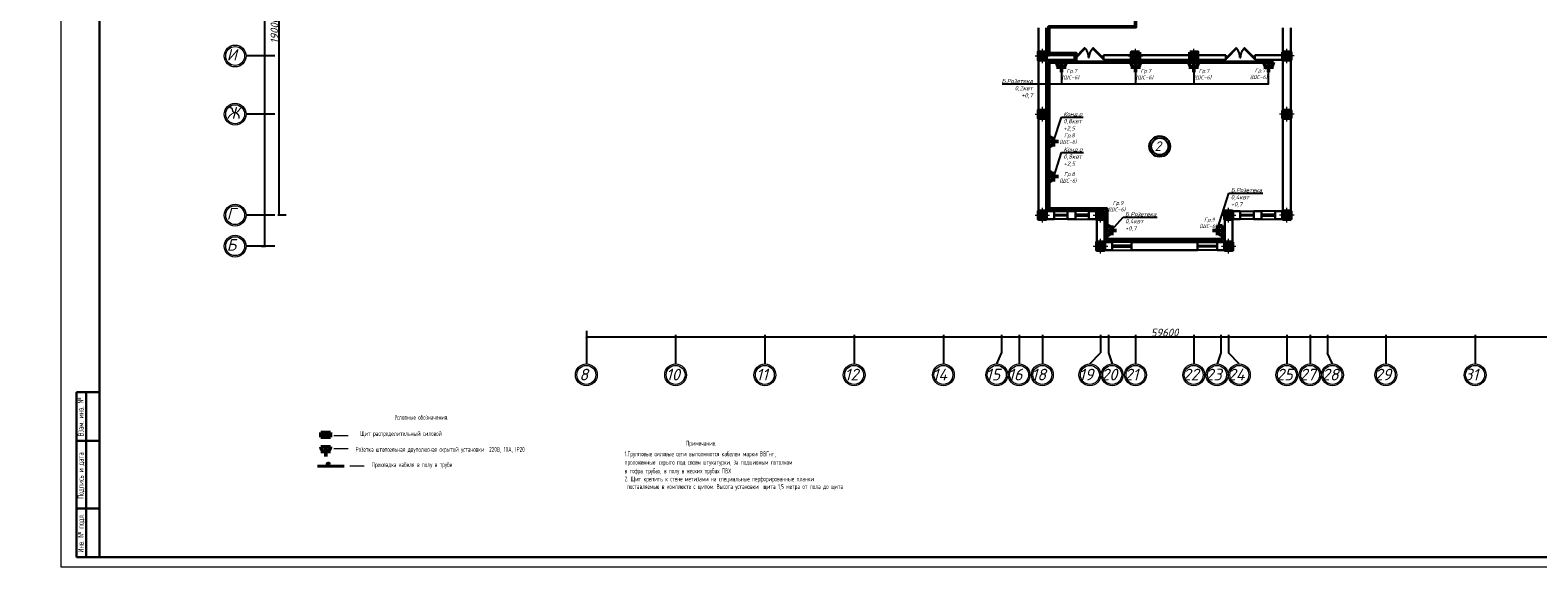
# Model space of a CAD drawing. Header units: millimetres. Extents: x 473009 to 2502882, y 456217 to 1153743.
# Tile 111 of 124: x 2065018 to 2142712, y 456967 to 484619. Entities that reach past the tile are written whole.
import ezdxf
from ezdxf import colors
from ezdxf.entities.mleader import LeaderData, LeaderLine
from ezdxf.math import Vec2, Vec3

# ---------------------------------------------------------------- set-up
doc = ezdxf.new("R2010")
doc.units = ezdxf.units.MM
doc.layers.add('kolonn', color=7, linetype='Continuous')
doc.layers.add('os', color=3, linetype='Continuous')
for name, color, linetype, lineweight in [('STR. Таблицы(Tables).0', 7, 'Continuous', 20), ('Электрика', 1, 'Continuous', 50), ('ЭЛЕКТРООСВЕЩЕНИЕ', 7, 'Continuous', 50), ('ЭМ', 240, 'Continuous', 20), ('ЭО', 2, 'Continuous', 40)]:
    doc.layers.add(name, color=color, linetype=linetype, lineweight=lineweight)
doc.styles.add('SPDS', font='spds.shx', dxfattribs={"width": 0.8, "height": 250})
doc.styles.add('SPDS1', font='spds.shx', dxfattribs={"width": 0.8})
doc.styles.get("Standard").update_dxf_attribs({"font": 'isocpeui.ttf'})
doc.styles.add('style Ecuper', font='isocpeui.ttf', dxfattribs={"height": 220})
doc.styles.add('ГОСТ 300', font='isocpeui.ttf', dxfattribs={"height": 250})
doc.dimstyles.new('ISO-25', dxfattribs={"dimtxt": 400, "dimasz": 100, "dimexe": 50, "dimexo": 50, "dimgap": 20, "dimtad": 1, "dimdec": 0, "dimtxsty": 'Standard', "dimblk": 'ARCHTICK', "dimcen": 20, "dimclrd": 1, "dimclre": 1, "dimadec": 0, "dimazin": 0, "dimtfac": 1, "dimtdec": 0, "dimtmove": 0, "dimatfit": 3, "dimldrblk": 'ARCHTICK', "dimfxl": 1, "dimarcsym": 0})

# ---------------------------------------------------------------- blocks, each defined once
blk = doc.blocks.new('jfgjhsdf')
blk.add_hatch(color=1).paths.add_polyline_path([(-593, 731), (-637, 687), (0, 50), (44, 94)])
at = {"color": 1}
for p, q in [((0, 1000), (0, 950)), ((0, 50), (0, 0))]:
    blk.add_line(p, q, dxfattribs=at)
blk.add_lwpolyline([(0, 50), (-637, 687), (-593, 731), (44, 94), (0, 50)], dxfattribs=at)
blk.add_arc((-33, 130), 821, 87.66201, 132.91472, dxfattribs=at)
blk = doc.blocks.new('ghsdd')
at = {"ltscale": 50}
h = blk.add_hatch(color=256, dxfattribs=at)
h.paths.add_polyline_path([(0, 200), (-200, 200), (-200, 0), (0, 0)])
h.paths.add_polyline_path([(200, 0), (200, 200), (0, 200), (0, 0)])
h.paths.add_polyline_path([(0, 0), (-200, 0), (-200, -200), (0, -200)])
h.paths.add_polyline_path([(0, 0), (0, -200), (200, -200), (200, 0)])
at = {"lineweight": 0}
for p, q in [((0, -374), (0, 374)), ((-374, 0), (374, 0))]:
    blk.add_line(p, q, dxfattribs=at)
at = {"lineweight": 50, "ltscale": 50}
blk.add_lwpolyline([(200, 200), (200, -200), (-200, -200), (-200, 200), (200, 200)], dxfattribs=at)
blk = doc.blocks.new('розетка')
at = {"layer": 'Электрика', "ltscale": 20}
for p, q in [((0, 250), (0, -250)), ((0, 0), (500, 0)), ((250, 250), (250, -250))]:
    blk.add_line(p, q, dxfattribs=at)
blk.add_arc((0, 0), 250, 270, 90, dxfattribs=at)
blk = doc.blocks.new('_None')
blk = doc.blocks.new('_ArchTick')
at = {"color": 0, "linetype": 'ByBlock', "const_width": 0.15}
blk.add_lwpolyline([(-0.5, -0.5), (0.5, 0.5)], dxfattribs=at)
blk = doc.blocks.new('*D109')
at = {"color": 1, "lineweight": -2, "transparency": 16777216}
for p, q in [((2093679, 469134), (2093679, 468767)), ((2093679, 468817), (2153279, 468817)), ((2153279, 469134), (2153279, 468767))]:
    blk.add_line(p, q, dxfattribs=at)
at = {"layer": 'Defpoints', "color": 0, "lineweight": 50, "transparency": 16777216}
for p in [(2093679, 469184), (2153279, 469184), (2153279, 468817)]:
    blk.add_point(p, dxfattribs=at)
at = {"color": 1, "lineweight": -2, "transparency": 16777216, "xscale": 100, "yscale": 100, "zscale": 100, "rotation": 180}
blk.add_blockref('_ArchTick', (2093679, 468817), dxfattribs=at)
at = {"color": 1, "lineweight": -2, "transparency": 16777216, "xscale": 100, "yscale": 100, "zscale": 100}
blk.add_blockref('_ArchTick', (2153279, 468817), dxfattribs=at)
at = {"color": 0, "transparency": 16777216, "insert": (2123479, 469037), "char_height": 400, "attachment_point": 5}
blk.add_mtext('59600', dxfattribs=at)
blk = doc.blocks.new('*D112')
at = {"color": 1, "lineweight": -2, "transparency": 16777216}
for p, q in [((2078241, 494088), (2077778, 494088)), ((2077828, 494088), (2077828, 475088)), ((2078216, 475088), (2077778, 475088))]:
    blk.add_line(p, q, dxfattribs=at)
at = {"layer": 'Defpoints', "color": 0, "lineweight": 50, "transparency": 16777216}
for p in [(2078291, 494088), (2077828, 475088), (2078266, 475088)]:
    blk.add_point(p, dxfattribs=at)
at = {"color": 1, "lineweight": -2, "transparency": 16777216, "xscale": 100, "yscale": 100, "zscale": 100}
for p, rotation in [((2077828, 494088), 90), ((2077828, 475088), 270)]:
    blk.add_blockref('_ArchTick', p, dxfattribs=dict(at, rotation=rotation))
at = {"color": 0, "transparency": 16777216, "insert": (2077608, 484588), "char_height": 400, "attachment_point": 5, "rotation": 90}
blk.add_mtext('19000', dxfattribs=at)
blk = doc.blocks.new('*D113')
at = {"color": 1, "lineweight": -2, "transparency": 16777216}
for p, q in [((2076936, 527803), (2077154, 527803)), ((2077104, 473488), (2077104, 527803)), ((2076936, 473488), (2077154, 473488))]:
    blk.add_line(p, q, dxfattribs=at)
at = {"layer": 'Defpoints', "color": 0, "lineweight": 50, "transparency": 16777216}
for p in [(2076886, 527803), (2077104, 527803), (2076886, 473488)]:
    blk.add_point(p, dxfattribs=at)
at = {"color": 1, "lineweight": -2, "transparency": 16777216, "xscale": 100, "yscale": 100, "zscale": 100}
for p, rotation in [((2077104, 527803), 90), ((2077104, 473488), 270)]:
    blk.add_blockref('_ArchTick', p, dxfattribs=dict(at, rotation=rotation))
at = {"color": 0, "transparency": 16777216, "insert": (2076884, 500645), "char_height": 400, "attachment_point": 5, "rotation": 90}
blk.add_mtext('54315', dxfattribs=at)
blk = doc.blocks.new('ЩС')
at = {"layer": 'Электрика', "ltscale": 20}
h = blk.add_hatch(color=256, dxfattribs=at)
h.dxf.hatch_style = 1
h.paths.add_polyline_path([(-125, -250), (0, -250), (0, 250), (-125, 250)])
for p, q in [((-250, 250), (0, 250)), ((-250, -250), (-250, 250)), ((-125, 250), (-125, -250)), ((0, 250), (0, -250)), ((0, -250), (-250, -250))]:
    blk.add_line(p, q, dxfattribs=at)
blk = doc.blocks.new('1231234431252433')
at = {"layer": 'ЭМ', "color": 0, "lineweight": 30, "ltscale": 0.5}
for p, q in [((289242, 196022), (288042, 196022)), ((288042, 187522), (288042, 196022)), ((288542, 187522), (288542, 196022)), ((289242, 193522), (288042, 193522)), ((289242, 190022), (288042, 190022)), ((289242, 187522), (288042, 187522))]:
    blk.add_line(p, q, dxfattribs=at)
at = {"layer": 'ЭМ', "color": 0, "lineweight": 20, "ltscale": 0.5}
blk.add_lwpolyline([(287242, 187022), (413342, 187022), (413342, 269622), (287242, 269622)], close=True, dxfattribs=at)
at = {"layer": 'ЭМ', "color": 0, "lineweight": 30, "ltscale": 0.5}
blk.add_lwpolyline([(289242, 187522), (412842, 187522), (412842, 269122), (289242, 269122)], close=True, dxfattribs=at)
at = {"layer": 'ЭМ', "color": 0, "lineweight": 25, "ltscale": 100, "char_height": 300, "attachment_point": 2, "rotation": 90, "style": 'SPDS'}
for s, insert, width in [('Взам. инв. №', (288114, 194750), 3195.67), ('Подпись и дата', (288117, 191724), 4339.48), ('Инв. № подл.', (288117, 188754), 4141.5)]:
    blk.add_mtext(s, dxfattribs=dict(at, insert=insert, width=width))

msp = doc.modelspace()

# ---------------------------------------------------------------- linework, layer by layer
at = {"lineweight": 30}
for p, q in [((2116979, 474887.9), (2116979, 484737.9)), ((2117379, 483337.9), (2117379, 484737.9)), ((2129579, 483337.9), (2129579, 484737.9)), ((2129979, 474887.9), (2129979, 484737.9)), ((2117379, 483337.9), (2118829, 483337.9)), ((2118829, 483087.9), (2118829, 483337.9)), ((2120329, 483087.9), (2120329, 483337.9)), ((2120329, 483337.9), (2121779, 483337.9)), ((2121779, 483487.9), (2122179, 483487.9)), ((2121779, 483487.9), (2121779, 483337.9)), ((2122179, 483487.9), (2122179, 483337.9)), ((2122179, 483337.9), (2124779, 483337.9)), ((2124779, 483487.9), (2125179, 483487.9)), ((2124779, 483487.9), (2124779, 483337.9)), ((2125179, 483487.9), (2125179, 483337.9)), ((2125179, 483337.9), (2126629, 483337.9)), ((2126629, 483087.9), (2126629, 483337.9)), ((2128129, 483087.9), (2128129, 483337.9)), ((2128129, 483337.9), (2129579, 483337.9)), ((2117379, 475287.9), (2117379, 483087.9)), ((2117379, 483087.9), (2118829, 483087.9)), ((2120329, 483087.9), (2126629, 483087.9)), ((2128129, 483087.9), (2129579, 483087.9)), ((2129579, 475287.9), (2129579, 483087.9)), ((2116979, 474887.9), (2117779, 474887.9)), ((2117379, 475287.9), (2117779, 475287.9)), ((2117779, 475287.9), (2117779, 474887.9)), ((2118479, 475287.9), (2118479, 474887.9)), ((2118479, 475287.9), (2118879, 475287.9)), ((2118479, 474887.9), (2118879, 474887.9)), ((2118879, 475287.9), (2118879, 474887.9)), ((2119579, 475287.9), (2119579, 474887.9)), ((2119579, 475287.9), (2120379, 475287.9)), ((2119579, 474887.9), (2119979, 474887.9)), ((2119979, 474887.9), (2119979, 473287.9)), ((2120379, 475287.9), (2120379, 473687.9)), ((2126579, 475287.9), (2126579, 473687.9)), ((2127379, 475287.9), (2126579, 475287.9)), ((2126979, 474887.9), (2126979, 473287.9)), ((2127379, 474887.9), (2126979, 474887.9)), ((2127379, 475287.9), (2127379, 474887.9)), ((2128479, 475287.9), (2128079, 475287.9)), ((2128079, 475287.9), (2128079, 474887.9)), ((2128479, 474887.9), (2128079, 474887.9)), ((2128479, 475287.9), (2128479, 474887.9)), ((2129179, 475287.9), (2129179, 474887.9)), ((2129579, 475287.9), (2129179, 475287.9)), ((2129979, 474887.9), (2129179, 474887.9)), ((2119979, 473287.9), (2120779, 473287.9)), ((2120379, 473687.9), (2120779, 473687.9)), ((2120779, 473687.9), (2120779, 473287.9)), ((2121779, 473687.9), (2121779, 473287.9)), ((2121779, 473687.9), (2125179, 473687.9)), ((2121779, 473287.9), (2125179, 473287.9)), ((2125179, 473687.9), (2125179, 473287.9)), ((2126179, 473687.9), (2126179, 473287.9)), ((2126179, 473687.9), (2126579, 473687.9)), ((2126179, 473287.9), (2126979, 473287.9))]:
    msp.add_line(p, q, dxfattribs=at)
at = {"linetype": 'ByBlock', "lineweight": -2}
msp.add_line((2116790.9, 481846.4), (2116785.9, 481846.4), dxfattribs=at)
at = {"color": 1}
for p, q in [((2117779, 475287.9), (2118479, 475287.9)), ((2117779, 475127.9), (2118479, 475127.9)), ((2118479, 475047.9), (2117779, 475047.9)), ((2118479, 474887.9), (2117779, 474887.9)), ((2119579, 475287.9), (2118879, 475287.9)), ((2119579, 475127.9), (2118879, 475127.9)), ((2118879, 475047.9), (2119579, 475047.9)), ((2118879, 474887.9), (2119579, 474887.9)), ((2127379, 475287.9), (2128079, 475287.9)), ((2127379, 475127.9), (2128079, 475127.9)), ((2128079, 475047.9), (2127379, 475047.9)), ((2128079, 474887.9), (2127379, 474887.9)), ((2129179, 475287.9), (2128479, 475287.9)), ((2129179, 475127.9), (2128479, 475127.9)), ((2128479, 475047.9), (2129179, 475047.9)), ((2128479, 474887.9), (2129179, 474887.9)), ((2121779, 473687.9), (2120779, 473687.9)), ((2121779, 473527.9), (2120779, 473527.9)), ((2120779, 473447.9), (2121779, 473447.9)), ((2120779, 473287.9), (2121779, 473287.9)), ((2125179, 473687.9), (2126179, 473687.9)), ((2125179, 473527.9), (2126179, 473527.9)), ((2126179, 473447.9), (2125179, 473447.9)), ((2126179, 473287.9), (2125179, 473287.9))]:
    msp.add_line(p, q, dxfattribs=at)
at = {"color": 1, "lineweight": 50}
for points in [[(2122240.2, 487762.9), (2121979, 487714.2), (2121979, 484786.9), (2117504, 484786.9), (2117504, 483420.9), (2118910.2, 483420.9), (2118910.2, 482962.9)], [(2120504, 474216.7), (2120504, 475412.9), (2117504, 475412.9), (2117504, 482962.9), (2128854, 482962.9)], [(2120504, 474050.2), (2120504, 473829.9), (2126454, 473829.9), (2126454, 474300.2)]]:
    msp.add_lwpolyline(points, dxfattribs=at)
at = {"linetype": 'ByBlock', "lineweight": -2}
for points in [[(2115111.3, 481846.4), (2116785.9, 481846.4)], [(2116785.9, 481846.4), (2128834.5, 481846.4), (2128834.5, 482462.9)], [(2118162.6, 482462.9), (2118162.6, 481846.4)], [(2121980.4, 482462.9), (2121980.4, 481846.4)], [(2124979, 482462.9), (2124979, 481846.4)]]:
    msp.add_lwpolyline(points, dxfattribs=at)
at = {"color": 1}
for radius in [537, 437]:
    msp.add_circle((2123225.6, 478629.3), radius, dxfattribs=at)
at = {"layer": 'os', "color": 0}
for p, q in [((2077629, 483287.9), (2076143.1, 483287.9)), ((2077629, 480287.9), (2076143.1, 480287.9)), ((2077629, 475087.9), (2076143.1, 475087.9)), ((2077629, 473487.9), (2076143.1, 473487.9)), ((2093679, 468920.4), (2093679, 467420.4)), ((2098279, 468920.4), (2098279, 467420.4)), ((2102879, 468920.4), (2102879, 467420.4)), ((2107479, 468920.4), (2107479, 467420.4)), ((2112079, 468920.4), (2112079, 467420.4)), ((2115079, 468920.4), (2115079, 467980.5)), ((2115979, 468920.4), (2115979, 467420.4)), ((2117179, 468920.4), (2117179, 467420.4)), ((2120179, 468920.4), (2120179, 468001.8)), ((2120579, 468920.4), (2120579, 468001.8)), ((2121979, 468920.4), (2121979, 467420.4)), ((2124979, 468920.4), (2124979, 467420.4)), ((2126379, 468920.4), (2126379, 468001.8)), ((2126779, 468920.4), (2126779, 468001.8)), ((2129779, 468920.4), (2129779, 467420.4)), ((2130979, 468920.4), (2130979, 467420.4)), ((2131879, 468920.4), (2131879, 467980.5)), ((2134879, 468920.4), (2134879, 467420.4)), ((2139479, 468920.4), (2139479, 467420.4)), ((2114829, 467420.4), (2115079, 467980.5)), ((2132129, 467420.4), (2131879, 467980.5))]:
    msp.add_line(p, q, dxfattribs=at)
for points in [[(2119629, 467420.4), (2120179, 468001.8)], [(2120579, 468001.8), (2120779, 467420.4)], [(2126379, 468001.8), (2126179, 467420.4)], [(2127329, 467420.4), (2126779, 468001.8)]]:
    msp.add_lwpolyline(points, dxfattribs=at)
at = {"layer": 'os', "color": 0, "lineweight": 0}
for centre, radius in [((2075580.6, 483287.9), 562.5), ((2075580.6, 483287.9), 487.5), ((2075580.6, 480287.9), 562.5), ((2075580.6, 480287.9), 487.5), ((2075580.6, 475087.9), 562.5), ((2075580.6, 475087.9), 487.5), ((2075580.6, 473487.9), 562.5), ((2075580.6, 473487.9), 487.5), ((2093679, 466857.9), 562.5), ((2093679, 466857.9), 487.5), ((2098279, 466857.9), 562.5), ((2098279, 466857.9), 487.5), ((2102879, 466857.9), 562.5), ((2102879, 466857.9), 487.5), ((2107479, 466857.9), 562.5), ((2107479, 466857.9), 487.5), ((2112079, 466857.9), 562.5), ((2112079, 466857.9), 487.5), ((2114829, 466857.9), 562.5), ((2114829, 466857.9), 487.5), ((2115979, 466857.9), 562.5), ((2115979, 466857.9), 487.5), ((2117179, 466857.9), 562.5), ((2117179, 466857.9), 487.5), ((2119629, 466857.9), 562.5), ((2119629, 466857.9), 487.5), ((2120779, 466857.9), 562.5), ((2120779, 466857.9), 487.5), ((2121979, 466857.9), 562.5), ((2121979, 466857.9), 487.5), ((2124979, 466857.9), 562.5), ((2124979, 466857.9), 487.5), ((2126179, 466857.9), 562.5), ((2126179, 466857.9), 487.5), ((2127329, 466857.9), 562.5), ((2127329, 466857.9), 487.5), ((2129779, 466857.9), 562.5), ((2129779, 466857.9), 487.5), ((2130979, 466857.9), 562.5), ((2130979, 466857.9), 487.5), ((2132129, 466857.9), 562.5), ((2132129, 466857.9), 487.5), ((2134879, 466857.9), 562.5), ((2134879, 466857.9), 487.5), ((2139479, 466857.9), 562.5), ((2139479, 466857.9), 487.5)]:
    msp.add_circle(centre, radius, dxfattribs=at)
at = {"layer": 'ЭЛЕКТРООСВЕЩЕНИЕ', "color": 7, "lineweight": 20}
for p, q in [((2080664.8, 463742.2), (2081403.3, 463742.2)), ((2080664.8, 463066.5), (2081403.3, 463066.5)), ((2081499, 462172.5), (2082237.5, 462172.5))]:
    msp.add_line(p, q, dxfattribs=at)
at = {"layer": 'ЭО'}
msp.add_line((2079825.2, 462160.6), (2081195, 462160.6), dxfattribs=at)
msp.add_circle((2080384.3, 462249), 62.3, dxfattribs=at)

# ---------------------------------------------------------------- block references
at = {"lineweight": 50}
msp.add_blockref('1231234431252433', (1779356.4, 269944.8), dxfattribs=at)
at = {"yscale": 0.7692307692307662, "zscale": 0.7692307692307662}
for p, xscale, rotation in [((2118829, 483212.9), 0.7692307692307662, 270), ((2120329, 483212.9), -0.7692307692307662, 90), ((2126629, 483212.9), 0.7692307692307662, 270), ((2128129, 483212.9), -0.7692307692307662, 90)]:
    msp.add_blockref('jfgjhsdf', p, dxfattribs=dict(at, xscale=xscale, rotation=rotation))
at = {"layer": 'kolonn'}
for p in [(2117179, 483287.9), (2121979, 483287.9), (2117179, 480287.9), (2117179, 475087.9), (2120179, 475087.9), (2126779, 475087.9), (2120179, 473487.9), (2126779, 473487.9)]:
    msp.add_blockref('ghsdd', p, dxfattribs=at)
at = {"layer": 'kolonn', "xscale": -1}
for p in [(2124979, 483287.9), (2129779, 483287.9), (2129779, 480287.9), (2129779, 475087.9)]:
    msp.add_blockref('ghsdd', p, dxfattribs=at)
at = {"layer": 'Электрика'}
for p, rotation in [((2118162.6, 482962.9), 270), ((2121980.4, 482962.9), 270), ((2124979, 482962.9), 270), ((2128834.5, 482962.9), 270), ((2126454, 474300.2), 180)]:
    msp.add_blockref('розетка', p, dxfattribs=dict(at, rotation=rotation))
for p in [(2117504, 478874.1), (2117504, 477074.2), (2120504, 474300.2)]:
    msp.add_blockref('розетка', p, dxfattribs=at)
at = {"layer": 'Электрика', "color": 7, "xscale": -1, "rotation": 270}
msp.add_blockref('ЩС', (2080246.1, 463895.8), dxfattribs=at)
at = {"layer": 'Электрика', "color": 7, "rotation": 270}
msp.add_blockref('розетка', (2080247.7, 463153.4), dxfattribs=at)

# ---------------------------------------------------------------- texts
at = {"ltscale": 50}
for s, p in [('И', (2075145.5, 483054.3)), ('Ж', (2075145.5, 480054.3)), ('Г', (2075145.5, 474854.3)), ('Б', (2075145.5, 473254.3)), ('8', (2093318.4, 466574.2)), ('10', (2097786.6, 466574.2)), ('11', (2102434.3, 466574.2)), ('12', (2106987.9, 466574.2)), ('14', (2111516.5, 466574.2)), ('15', (2114266.5, 466574.2)), ('16', (2115416.5, 466574.2)), ('18', (2116616.5, 466574.2)), ('19', (2119066.5, 466574.2)), ('20', (2120216.5, 466574.2)), ('21', (2121416.5, 466574.2)), ('22', (2124416.5, 466574.2)), ('23', (2125589.3, 466574.2)), ('24', (2126739.3, 466574.2)), ('25', (2129235, 466574.2)), ('27', (2130435, 466574.2)), ('28', (2131585, 466574.2)), ('29', (2134306.2, 466574.2)), ('31', (2138921.7, 466574.2))]:
    msp.add_text(s, height=600, dxfattribs=at).set_placement(p)
at = {"color": 1}
msp.add_text('2', height=500, dxfattribs=at).set_placement((2122959.2, 478389.8))
at = {"color": 7, "ltscale": 2, "insert": (513015.9, 476034.8), "char_height": 250, "width": 17719.705, "attachment_point": 4, "line_spacing_factor": 1.44, "style": 'SPDS1'}
msp.add_mtext('\\pi7954.85267;{\\L\\C256;Общие данные\\P\\pi0;\\l    1.Настоящий проект электроосвещения и электрооборудования здания выполнен на основании следующих исходных данных разделов: АР, ОВ, ОС, ТХ. \\PВРУ-1- Ру =116,2кВт; \\P             Рр =98,7кВт.\\P    2.Проектом предусмотрено рабочее (общее, местное) ремонтное и аварийное освещение.\\P    3.Общее рабочее освещение предусматривается стационарными светодиодными светильниками. Выбор типа светильников производился в соответствии с назначением помещений, характеристикой среды и требованиями архитектурного оформления.\\P   4.Освещенность помещений принята согласно нормам и правилам КМК2.01.05-98.\\P   5.Управление рабочим освещением осуществляется выключателями, установленными по месту в помещениях .\\P   6.Аварийное освещение предусматривается по линиям проходов и выходов из здания. Светильники аварийного освещения выделяются из числа светильников общего рабочего освещения и питаются от сети аварийного освещения.\\P   7.Включение светильников общего и аварийного освещения раздельное.\\P  8.Групповая осветительная сеть выполняется кабелем марки ВВГнг-0,66  в ПВХ гофротрубе за подвесным потолком, в плитах перекрытий.   \\P     9.Силовыми электроприемниками являются  технологическое,  сантехническое оборудование. Номинальная мощность установленных электроприемников принята в соответствии с заданиями технологической, вентиляционной частей проекта. \\PРасчетная мощность силовых электроприемников определена методом коэффициентов спроса по характерным группам электроприемников (на основании рекомендаций КМК). . Отключение общей вентиляции при пожаре осуществляется поступлением сигнала на магнитный пускатель "МП".\\P     10.Силовая распределительная сеть выполняется кабелем ВВГнг, проложенная за подвесным потолком в ПВХ гофротрубе и скрыто в ПВХ трубе под слоем штукатурки. \\P     11.Силовые распределительные пункты приняты с автоматическими выключателями на отходящих линиях. Щиты принять навесными. В качестве главного распределительного щита принята панель ПР. Магистральные сети выполняются кабелем марки ВВГнг, проложенные в гофрированных трубах ПВХ, на скобах.\\P    12.Для защиты от поражения электрическим током предусматривается следующие виды заземления :\\P     Заземление всех корпусов электроприемников выполняется в однофазной сети третьим  заземляющим проводом,в трехфазной-пятым заземляющим проводом.\\PВ проекте принята система заземления TN-S. Ввод в здание должен быть предусмотрен пятижильным кабелем. Пятая жила соединяется с заземленной нейтралью источника.\\P    13. Опасные зоны на объекте отсутствуют\\C5;.\\P    }14. {\\C256;Монтаж выполнить в соответствии с ПУЭ и КМК3.05.06-97.}', dxfattribs=at)
for s, insert, char_height, width, attachment_point, style in [(' Гр.7\\P(ШC-6)', (2118621.2, 482345.3), 200, 6377.27, 5, 'ГОСТ 300'), (' Гр.7\\P(ШC-6)', (2122439, 482345.3), 200, 6377.27, 5, 'ГОСТ 300'), (' Гр.7\\P(ШC-6)', (2125437.5, 482345.3), 200, 6377.27, 5, 'ГОСТ 300'), (' Гр.7\\P(ШC-6)', (2128324.1, 482361.1), 200, 6377.27, 5, 'ГОСТ 300'), ('{\\C1;Б.Розетека\\P0,2квт\\P+0,7}', (2116685.9, 482110.4), 220, 1941.264, 3, 'style Ecuper'), (' Гр.8\\P(ШC-6)', (2118502.1, 479022), 200, 6377.27, 5, 'ГОСТ 300'), (' Гр.8\\P(ШC-6)', (2118502.1, 477025.7), 200, 6377.27, 5, 'ГОСТ 300'), (' Гр.9\\P(ШC-6)', (2121008.5, 475539.9), 200, 6377.27, 5, 'ГОСТ 300'), (' Гр.9\\P(ШC-6)', (2125717.5, 474678.5), 200, 6377.27, 5, 'ГОСТ 300')]:
    msp.add_mtext(s, dxfattribs=dict(insert=insert, char_height=char_height, width=width, attachment_point=attachment_point, style=style))
at = {"layer": 'STR. Таблицы(Tables).0', "color": 7, "lineweight": 30, "ltscale": 50, "style": 'SPDS', "width": 0.8}
for s, p in [('Условные обозначения.', (2083809.3, 464545.4)), ('Щит распределительный силовой', (2082023.3, 463709.3)), ('Розетка штепсельная двуполюсная скрытой установки  220В, 10А, IP20', (2081787, 462892.3)), ('Прокладка кабеля в полу в трубе', (2082621.2, 462107.3)), ('1.Групповые силовые сети выполняются кабелем марки ВВГнг,', (2095649, 462664.4)), ('проложенные: скрыто под слоем штукатурки, за подшивным потолком ', (2095649, 462229.7)), ('2. Щит крепить к стене метизами на специальные перфорированные планки ', (2095650.3, 461372.5)), ('в гофра трубах, в полу в жеских трубах ПВХ', (2095649, 461785.9)), (' поставляемые в комплекте с щитом. Высота установки  щита 1,5 метра от пола до щита ', (2095650.3, 460979.3))]:
    msp.add_text(s, height=250, dxfattribs=at).set_placement(p)
at = {"layer": 'STR. Таблицы(Tables).0', "color": 7, "lineweight": 30, "ltscale": 50, "insert": (2099594.2, 463299.2), "char_height": 250, "width": 7000, "attachment_point": 5, "style": 'SPDS'}
msp.add_mtext('Примечание.', dxfattribs=at)

# ---------------------------------------------------------------- dimensions: what is measured, and where the dimension line sits
dim = msp.add_linear_dim(base=(2077103.9, 527802.9), p1=(2076886.1, 473487.9), p2=(2076886.1, 527802.9), angle=90, dimstyle='ISO-25')
dim.commit()
dim.dimension.update_dxf_attribs({"geometry": '*D113', "text_midpoint": (2076883.9, 500645.4)})
dim = msp.add_linear_dim(base=(2077827.7, 475087.9), p1=(2078290.6, 494087.9), p2=(2078266.5, 475087.9), angle=90, dimstyle='ISO-25', override={"dimtmove": 1})
dim.commit()
dim.dimension.update_dxf_attribs({"geometry": '*D112', "text_midpoint": (2077607.7, 484587.9)})
dim = msp.add_linear_dim(base=(2153279, 468817.4), p1=(2093679, 469184.3), p2=(2153279, 469184.3), dimstyle='ISO-25')
dim.commit()
dim.dimension.update_dxf_attribs({"geometry": '*D109', "text_midpoint": (2123479, 469037.4)})

# ---------------------------------------------------------------- leaders
ml = msp.add_multileader_mtext('Standard')
ml.set_content('{\\C1;Конд.р\\P0,8квт\\P+2,5}', color=256, style='style Ecuper')
ml.set_leader_properties()
ml.set_arrow_properties(name='NONE')
ml.build(insert=Vec2(0, 0))
ml.multileader.update_dxf_attribs({"text_left_attachment_type": 6, "text_right_attachment_type": 6, "dogleg_length": 0.1, "arrow_head_size": 150})
ctx = ml.context
ctx.base_point, ctx.char_height, ctx.arrow_head_size, ctx.landing_gap_size, ctx.plane_origin = Vec3(2118162.2, 480141.3), 220, 150, 100, Vec3(2115779.9, 475759.1)
ctx.left_attachment, ctx.right_attachment = 6, 6
notes = []
notes.append((ctx, [(0, (1, 1, 0), (2118157.2, 480141.3), (1, 0), 5, [(0, [(2117753.9, 478885)], 0, [])])]))
ctx.mtext.insert, ctx.mtext.width, ctx.mtext.flow_direction = Vec3(2118262.2, 480405.3), 1941.264, 5
ml = msp.add_multileader_mtext('Standard')
ml.set_content('{\\C1;Конд.р\\P0,8квт\\P+2,5}', color=256, style='style Ecuper')
ml.set_leader_properties()
ml.set_arrow_properties(name='NONE')
ml.build(insert=Vec2(0, 0))
ml.multileader.update_dxf_attribs({"text_left_attachment_type": 6, "text_right_attachment_type": 6, "dogleg_length": 0.1, "arrow_head_size": 150})
ctx = ml.context
ctx.base_point, ctx.char_height, ctx.arrow_head_size, ctx.landing_gap_size, ctx.plane_origin = Vec3(2118170.8, 478319.2), 220, 150, 100, Vec3(2115788.5, 473936.9)
ctx.left_attachment, ctx.right_attachment = 6, 6
notes.append((ctx, [(0, (1, 1, 0), (2118165.8, 478319.2), (1, 0), 5, [(0, [(2117762.5, 477062.9)], 0, [])])]))
ctx.mtext.insert, ctx.mtext.width, ctx.mtext.flow_direction = Vec3(2118270.8, 478583.2), 1941.264, 5
ml = msp.add_multileader_mtext('Standard')
ml.set_content('{\\C1;Б.Розетека\\P0,4квт\\P+0,7}', color=256, style='style Ecuper')
ml.set_leader_properties()
ml.set_arrow_properties(name='NONE')
ml.build(insert=Vec2(0, 0))
ml.multileader.update_dxf_attribs({"text_left_attachment_type": 6, "text_right_attachment_type": 6, "dogleg_length": 0.1, "arrow_head_size": 150})
ctx = ml.context
ctx.base_point, ctx.char_height, ctx.arrow_head_size, ctx.landing_gap_size, ctx.plane_origin = Vec3(2126794.6, 476226.8), 220, 150, 100, Vec3(2123331.4, 471173.2)
ctx.left_attachment, ctx.right_attachment = 6, 6
notes.append((ctx, [(0, (1, 1, 0), (2126789.6, 476226.8), (1, 0), 5, [(0, [(2126201.2, 474383.1)], 0, [])])]))
ctx.mtext.insert, ctx.mtext.width, ctx.mtext.flow_direction = Vec3(2126894.6, 476490.8), 1941.264, 5
ml = msp.add_multileader_mtext('Standard')
ml.set_content('{\\C1;Б.Розетека\\P0,4квт\\P+0,7}', color=256, style='style Ecuper')
ml.set_leader_properties()
ml.set_arrow_properties(name='NONE')
ml.build(insert=Vec2(0, 0))
ml.multileader.update_dxf_attribs({"text_left_attachment_type": 6, "text_right_attachment_type": 6, "dogleg_length": 0.1, "arrow_head_size": 150})
ctx = ml.context
ctx.base_point, ctx.char_height, ctx.arrow_head_size, ctx.landing_gap_size, ctx.plane_origin = Vec3(2121344.6, 474988), 220, 150, 100, Vec3(2117881.4, 471127.6)
ctx.left_attachment, ctx.right_attachment = 6, 6
notes.append((ctx, [(0, (1, 1, 0), (2121339.6, 474988), (1, 0), 5, [(0, [(2120751.2, 474337.6)], 0, [])])]))
ctx.mtext.insert, ctx.mtext.width, ctx.mtext.flow_direction = Vec3(2121444.6, 475252), 1941.264, 5
for ctx, leaders in notes:
    for number, flags, end, landing, length, lines in leaders:
        leader = LeaderData()
        leader.index, (leader.has_last_leader_line, leader.has_dogleg_vector, leader.attachment_direction) = number, flags
        leader.last_leader_point, leader.dogleg_vector, leader.dogleg_length = Vec3(end), Vec3(landing), length
        for number, points, colour, breaks in lines:
            line = LeaderLine()
            line.index, line.vertices, line.color, line.breaks = number, Vec3.list(points), colors.encode_raw_color(colour), breaks
            leader.lines.append(line)
        ctx.leaders.append(leader)

doc.saveas('drawing.dxf')
